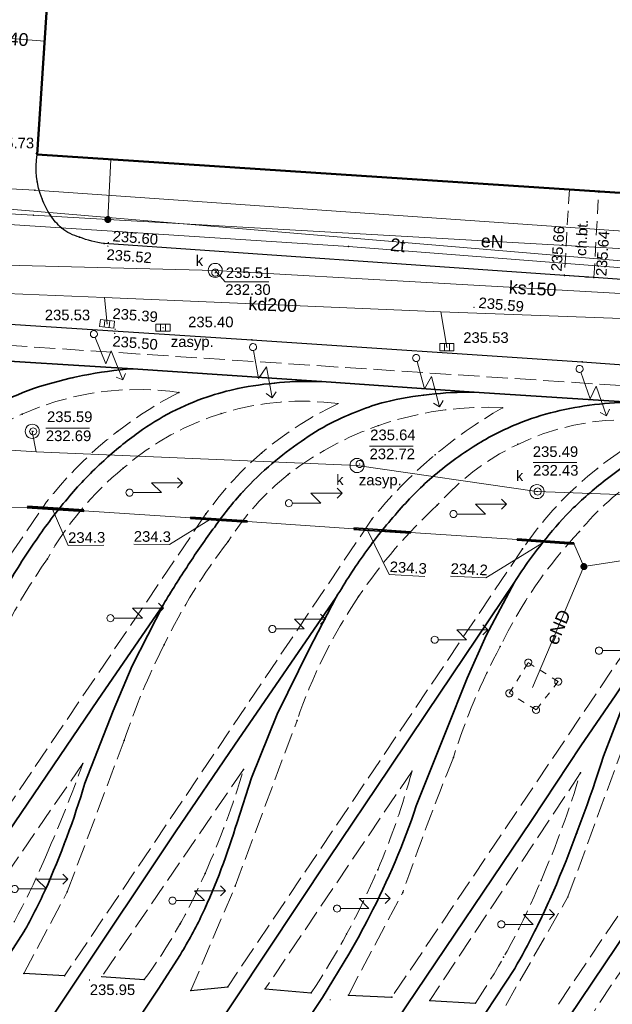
# Model space of a CAD drawing. Header units: metres. Extents: x 6603648 to 6604252, y 5739748 to 5740166.
# Tile 77 of 114: x 6604006 to 6604047, y 5740007 to 5740076. Entities that reach past the tile are written whole.
import ezdxf
from ezdxf.enums import TextEntityAlignment as Align

# ---------------------------------------------------------------- set-up
doc = ezdxf.new("R2010")
doc.units = ezdxf.units.M
for name, pattern in [('PRZER1-1', [1, 0.5, -0.5]), ('PRZER2-1', [1.5, 1, -0.5]), ('PRZER3-1', [2, 1.5, -0.5])]:
    doc.linetypes.add(name, pattern=pattern)
doc.layers.get('0').update_dxf_attribs({"linetype": 'CONTINUOUS'})
for name, color, linetype, lineweight, true_color in [('GESBZO', 7, 'CONTINUOUS', 50, 0x0a0909), ('GSLKOU', 7, 'CONTINUOUS', 18, 0x0a0909), ('GSLKRW', 7, 'CONTINUOUS', 25, 0x0a0909), ('GSLTTR', 7, 'CONTINUOUS', 35, 0x0a0909), ('GSPPRB', 7, 'CONTINUOUS', 18, 0x0a0909), ('GSPWPS', 7, 'CONTINUOUS', 13, 0x0a0909), ('GSPWPS_O', 7, 'CONTINUOUS', 13, 0x0a0909), ('GSSKOD', 7, 'CONTINUOUS', 18, 0x0a0909), ('GSSKOD_O', 7, 'CONTINUOUS', 18, 0x0a0909), ('GULCNP', 7, 'CONTINUOUS', 18, 0xd200d2), ('GULCNP_O', 7, 'CONTINUOUS', 18, 0xd200d2), ('GULENN', 1, 'CONTINUOUS', 18, 0xff0000), ('GULENN_O', 1, 'CONTINUOUS', 18, 0xff0000), ('GULEOR', 1, 'CONTINUOUS', 35, 0xff0000), ('GULKDP', 7, 'CONTINUOUS', 18, 0x803300), ('GULKDP_O', 7, 'CONTINUOUS', 18, 0x803300), ('GULKSP', 7, 'CONTINUOUS', 18, 0x803300), ('GULKSP_O', 7, 'CONTINUOUS', 18, 0x803300), ('GULTPR', 7, 'CONTINUOUS', 18, 0xff9100), ('GULTPR_O', 7, 'CONTINUOUS', 18, 0xff9100), ('GULWOP', 5, 'CONTINUOUS', 18, 0x0000ff), ('GUPISL', 7, 'CONTINUOUS', 18, 0x0a0909), ('GUPKKS', 7, 'CONTINUOUS', 18, 0x0a0909), ('GUPKSD', 7, 'CONTINUOUS', 18, 0x803300), ('GUPKWZ', 7, 'CONTINUOUS', 18, 0x0a0909), ('GUPKWZ_O', 7, 'CONTINUOUS', 18, 0x0a0909), ('GUSISL', 7, 'CONTINUOUS', 18, 0x0a0909)]:
    doc.layers.add(name, color=color, linetype=linetype, lineweight=lineweight, true_color=true_color)
for name, color, linetype, true_color in [('GUPCSH', 7, 'CONTINUOUS', 0xd200d2), ('GUPESH', 1, 'CONTINUOUS', 0xff0000), ('GUPESH_O', 1, 'CONTINUOUS', 0xff0000), ('GUPEUI', 7, 'CONTINUOUS', 0x0a0909), ('GUPKSH', 7, 'CONTINUOUS', 0x803300), ('GUPKSH_O', 7, 'CONTINUOUS', 0x803300)]:
    doc.layers.add(name, color=color, linetype=linetype, true_color=true_color)
doc.styles.add('Arial', font='arial.ttf')

# ---------------------------------------------------------------- blocks, each defined once
blk = doc.blocks.new('GSPPRB0')
at = {"color": 0, "lineweight": 18}
blk.add_lwpolyline([(-0.007955, 0.0225), (0.007955, 0.0225), (0.0225, 0.007955), (0.0225, -0.007955), (0.007955, -0.0225), (-0.007955, -0.0225), (-0.0225, -0.007955), (-0.0225, 0.007955)], close=True, dxfattribs=at)
blk = doc.blocks.new('GSPWPS1')
blk.add_hatch(color=0).paths.add_polyline_path([(0, 0.045), (-0.011647, 0.043467), (-0.0225, 0.038971), (-0.03182, 0.03182), (-0.038971, 0.0225), (-0.043467, 0.011647), (-0.045, 0), (-0.043467, -0.011647), (-0.038971, -0.0225), (-0.03182, -0.03182), (-0.0225, -0.038971), (-0.011647, -0.043467), (0, -0.045), (0.011647, -0.043467), (0.0225, -0.038971), (0.03182, -0.03182), (0.038971, -0.0225), (0.043467, -0.011647), (0.045, 0), (0.043467, 0.011647), (0.038971, 0.0225), (0.03182, 0.03182), (0.0225, 0.038971), (0.011647, 0.043467)])
blk = doc.blocks.new('GUPISL1_5')
at = {"color": 0}
for points in [[(0.25, 0), (2.25, 0), (1.55, 0.7), (3.75, 0.7)], [(3.396745, 1.05234), (3.75, 0.7), (3.396745, 0.34766)]]:
    blk.add_lwpolyline(points, dxfattribs=at)
blk.add_lwpolyline([(0.25, 0), (0.241481, -0.064705), (0.216506, -0.125), (0.176777, -0.176777), (0.125, -0.216506), (0.064705, -0.241481), (0, -0.25), (-0.064705, -0.241481), (-0.125, -0.216506), (-0.176777, -0.176777), (-0.216506, -0.125), (-0.241481, -0.064705), (-0.25, 0), (-0.241481, 0.064705), (-0.216506, 0.125), (-0.176777, 0.176777), (-0.125, 0.216506), (-0.064705, 0.241481), (0, 0.25), (0.064705, 0.241481), (0.125, 0.216506), (0.176777, 0.176777), (0.216506, 0.125), (0.241481, 0.064705)], close=True, dxfattribs=at)
blk = doc.blocks.new('GUPESH1')
blk.add_hatch(color=0).paths.add_polyline_path([(0, 0.045), (-0.011647, 0.043467), (-0.0225, 0.038971), (-0.03182, 0.03182), (-0.038971, 0.0225), (-0.043467, 0.011647), (-0.045, 0), (-0.043467, -0.011647), (-0.038971, -0.0225), (-0.03182, -0.03182), (-0.0225, -0.038971), (-0.011647, -0.043467), (0, -0.045), (0.011647, -0.043467), (0.0225, -0.038971), (0.03182, -0.03182), (0.038971, -0.0225), (0.043467, -0.011647), (0.045, 0), (0.043467, 0.011647), (0.038971, 0.0225), (0.03182, 0.03182), (0.0225, 0.038971), (0.011647, 0.043467)])
blk = doc.blocks.new('GUPEUI1')
blk.add_hatch(color=0).paths.add_polyline_path([(0, 0.25), (-0.064705, 0.241481), (-0.125, 0.216506), (-0.176777, 0.176777), (-0.216506, 0.125), (-0.241481, 0.064705), (-0.25, 0), (-0.241481, -0.064705), (-0.216506, -0.125), (-0.176777, -0.176777), (-0.125, -0.216506), (-0.064705, -0.241481), (0, -0.25), (0.064705, -0.241481), (0.125, -0.216506), (0.176777, -0.176777), (0.216506, -0.125), (0.241481, -0.064705), (0.25, 0), (0.241481, 0.064705), (0.216506, 0.125), (0.176777, 0.176777), (0.125, 0.216506), (0.064705, 0.241481)])
blk = doc.blocks.new('GUPKKS1')
at = {"color": 0}
blk.add_lwpolyline([(0.5, -0.25), (-0.5, -0.25), (-0.5, 0.25), (0.5, 0.25)], close=True, dxfattribs=at)
for points in [[(-0.175, -0.25), (-0.175, 0.25)], [(0.175, -0.25), (0.175, 0.25)]]:
    blk.add_lwpolyline(points, dxfattribs=at)
blk = doc.blocks.new('GUPKWZ1_1')
at = {"color": 0}
blk.add_lwpolyline([(0.25, 0), (0.241481, -0.064705), (0.216506, -0.125), (0.176777, -0.176777), (0.125, -0.216506), (0.064705, -0.241481), (0, -0.25), (-0.064705, -0.241481), (-0.125, -0.216506), (-0.176777, -0.176777), (-0.216506, -0.125), (-0.241481, -0.064705), (-0.25, 0), (-0.241481, 0.064705), (-0.216506, 0.125), (-0.176777, 0.176777), (-0.125, 0.216506), (-0.064705, 0.241481), (0, 0.25), (0.064705, 0.241481), (0.125, 0.216506), (0.176777, 0.176777), (0.216506, 0.125), (0.241481, 0.064705)], close=True, dxfattribs=at)
blk = doc.blocks.new('GUPKSD1_1')
at = {"color": 0}
blk.add_lwpolyline([(0.5, 0), (0.482963, -0.12941), (0.433013, -0.25), (0.353553, -0.353553), (0.25, -0.433013), (0.12941, -0.482963), (0, -0.5), (-0.12941, -0.482963), (-0.25, -0.433013), (-0.353553, -0.353553), (-0.433013, -0.25), (-0.482963, -0.12941), (-0.5, 0), (-0.482963, 0.12941), (-0.433013, 0.25), (-0.353553, 0.353553), (-0.25, 0.433013), (-0.12941, 0.482963), (0, 0.5), (0.12941, 0.482963), (0.25, 0.433013), (0.353553, 0.353553), (0.433013, 0.25), (0.482963, 0.12941)], close=True, dxfattribs=at)
blk = doc.blocks.new('GUPCSH1')
blk.add_hatch(color=0).paths.add_polyline_path([(0, 0.045), (-0.011647, 0.043467), (-0.0225, 0.038971), (-0.03182, 0.03182), (-0.038971, 0.0225), (-0.043467, 0.011647), (-0.045, 0), (-0.043467, -0.011647), (-0.038971, -0.0225), (-0.03182, -0.03182), (-0.0225, -0.038971), (-0.011647, -0.043467), (0, -0.045), (0.011647, -0.043467), (0.0225, -0.038971), (0.03182, -0.03182), (0.038971, -0.0225), (0.043467, -0.011647), (0.045, 0), (0.043467, 0.011647), (0.038971, 0.0225), (0.03182, 0.03182), (0.0225, 0.038971), (0.011647, 0.043467)])
blk = doc.blocks.new('GUPKSH1')
blk.add_hatch(color=0).paths.add_polyline_path([(0, 0.045), (-0.011647, 0.043467), (-0.0225, 0.038971), (-0.03182, 0.03182), (-0.038971, 0.0225), (-0.043467, 0.011647), (-0.045, 0), (-0.043467, -0.011647), (-0.038971, -0.0225), (-0.03182, -0.03182), (-0.0225, -0.038971), (-0.011647, -0.043467), (0, -0.045), (0.011647, -0.043467), (0.0225, -0.038971), (0.03182, -0.03182), (0.038971, -0.0225), (0.043467, -0.011647), (0.045, 0), (0.043467, 0.011647), (0.038971, 0.0225), (0.03182, 0.03182), (0.0225, 0.038971), (0.011647, 0.043467)])
blk = doc.blocks.new('GUSISL2_1')
at = {"color": 0}
blk.add_lwpolyline([(0.25, 0), (0.241481, -0.064705), (0.216506, -0.125), (0.176777, -0.176777), (0.125, -0.216506), (0.064705, -0.241481), (0, -0.25), (-0.064705, -0.241481), (-0.125, -0.216506), (-0.176777, -0.176777), (-0.216506, -0.125), (-0.241481, -0.064705), (-0.25, 0), (-0.241481, 0.064705), (-0.216506, 0.125), (-0.176777, 0.176777), (-0.125, 0.216506), (-0.064705, 0.241481), (0, 0.25), (0.064705, 0.241481), (0.125, 0.216506), (0.176777, 0.176777), (0.216506, 0.125), (0.241481, 0.064705)], close=True, dxfattribs=at)

msp = doc.modelspace()

# ---------------------------------------------------------------- linework, layer by layer
at = {"layer": 'GESBZO', "color": 18, "linetype": 'Continuous', "lineweight": 50, "true_color": 0x0a0909}
msp.add_lwpolyline([(6604008.58, 5740094.86), (6604069.84, 5740090.87), (6604067.92, 5740062.9), (6604006.76, 5740066.93)], close=True, dxfattribs=at)
at = {"layer": 'GSLKOU', "color": 18, "linetype": 'PRZER3-1', "lineweight": 18, "true_color": 0x0a0909}
for points in [[(6604071.893, 5740049.063), (6603929.911, 5740058.358)], [(6603985.761, 5740010.618), (6604007.408, 5740042.428)], [(6604018.657, 5740041.573), (6603997.141, 5740009.735)], [(6604030.377, 5740041.208), (6604008.689, 5740008.987)], [(6604041.012, 5740039.111), (6604020.197, 5740008.217)], [(6604052.9, 5740038.839), (6604031.784, 5740007.479)], [(6604064.447, 5740038.11), (6604043.391, 5740006.762)], [(6604020.724, 5740015.319), (6604025.091, 5740026.999)], [(6604044.205, 5740014.549), (6604048.587, 5740026.45)], [(6604008.87, 5740014.912), (6604012.887, 5740025.584)], [(6604009.969, 5740023.965), (6604000.035, 5740009.563)], [(6604021.319, 5740023.553), (6604011.3, 5740008.929)], [(6604033.204, 5740023.431), (6604022.84, 5740008.06)], [(6604045.09, 5740023.299), (6604034.459, 5740007.243)], [(6604056.206, 5740021.631), (6604046.076, 5740006.525)], [(6604017.591, 5740007.945), (6604020.724, 5740015.319)], [(6604005.804, 5740009.159), (6604008.87, 5740014.912)], [(6604028.71, 5740007.628), (6604032.546, 5740014.866)], [(6604039.817, 5740006.9), (6604044.205, 5740014.549)]]:
    msp.add_lwpolyline(points, dxfattribs=at)
for points in [[(6604016.755, 5740050.147, 0.253814), (6603998.715, 5740043.484)], [(6604016.755, 5740050.147, 0.107361), (6604007.408, 5740042.428)], [(6604012.822, 5740044.797, -0.21587), (6604028.014, 5740049.352)], [(6604018.657, 5740041.573, -0.131112), (6604028.014, 5740049.352)], [(6604039.602, 5740049.064, 0.17832), (6604024.463, 5740044.36)], [(6604039.602, 5740049.064, 0.093414), (6604030.377, 5740041.208)], [(6604051.427, 5740047.961, 0.261152), (6604034.979, 5740042.18)], [(6604051.427, 5740047.961, 0.135064), (6604041.012, 5740039.111)], [(6604007.468, 5740038.408, -0.093698), (6604012.822, 5740044.797)], [(6604020.227, 5740039.634, -0.080544), (6604024.463, 5740044.36)], [(6604045.028, 5740040.341, -0.081673), (6604049.461, 5740044.261)], [(6604029.437, 5740035.748, -0.057749), (6604034.979, 5740042.18)], [(6604039.43, 5740032.217, -0.076271), (6604045.028, 5740040.341)], [(6604015.712, 5740032.342, -0.05076), (6604020.227, 5740039.634)], [(6604002.151, 5740028.27, -0.062139), (6604007.468, 5740038.408)], [(6604025.091, 5740026.999, -0.067051), (6604029.437, 5740035.748)], [(6604012.887, 5740025.584, -0.036496), (6604015.712, 5740032.342)], [(6604036.126, 5740024.39, -0.047222), (6604039.43, 5740032.217)], [(6604032.546, 5740014.866, -0.010852), (6604036.126, 5740024.39)], [(6604009.969, 5740023.965, -0.019135), (6604007.397, 5740017.523)], [(6604021.319, 5740023.553, -0.034085), (6604018.596, 5740016.217)], [(6604033.204, 5740023.431, -0.034418), (6604030.783, 5740016.471)], [(6604045.09, 5740023.299, -0.029503), (6604042.311, 5740015.712)], [(6604003.04, 5740009.354, 0.048093), (6604007.397, 5740017.523)], [(6604018.596, 5740016.217, -0.057005), (6604014.305, 5740008.719)], [(6604030.783, 5740016.471, -0.045724), (6604026.096, 5740007.795)], [(6604042.311, 5740015.712, -0.049004), (6604037.674, 5740007.057)]]:
    msp.add_lwpolyline(points, format="xyb", dxfattribs=at)
at = {"layer": 'GSLKRW', "color": 18, "linetype": 'Continuous', "lineweight": 25, "true_color": 0x0a0909}
for points in [[(6604067.921, 5740062.905, -0.068962), (6604067.891, 5740061.424, -0.184199), (6604066.162, 5740058.318), (6604064.651, 5740057.378, -0.112451), (6604059.452, 5740057.284), (6604046.04, 5740058.24), (6604043.96, 5740058.39), (6604011.478, 5740060.641, -0.058666), (6604009.743, 5740061.095, -0.105191), (6604008.482, 5740061.728, -0.059211), (6604007.68, 5740062.652, -0.049407), (6604007.094, 5740063.803, -0.140685), (6604006.757, 5740066.931)], [(6603888.801, 5740017.506), (6603885.242, 5740019.905, -0.218891), (6603885.821, 5740024.938), (6603888.034, 5740028.323), (6603906.03, 5740055.169), (6603908.072, 5740058.081), (6603912.794, 5740059.515), (6603917.178, 5740060.884), (6603953.638, 5740058.284), (6604021.892, 5740053.85), (6604045.218, 5740052.297), (6604064.461, 5740050.903), (6604072.071, 5740050.465), (6604076.781, 5740050.019), (6604079.816, 5740051.791), (6604113.94, 5740049.504), (6604137.646, 5740047.978), (6604149.589, 5740047.305)]]:
    msp.add_lwpolyline(points, format="xyb", dxfattribs=at)
for points in [[(6604008.689, 5740008.987), (6604005.804, 5740009.159)], [(6604011.3, 5740008.929), (6604014.305, 5740008.719)], [(6604017.591, 5740007.945), (6604020.197, 5740008.217)], [(6604022.84, 5740008.06), (6604026.096, 5740007.795)], [(6604028.71, 5740007.628), (6604031.784, 5740007.479)], [(6604034.459, 5740007.243), (6604037.674, 5740007.057)]]:
    msp.add_lwpolyline(points, dxfattribs=at)
at = {"layer": 'GSLTTR', "color": 18, "linetype": 'Continuous', "lineweight": 35, "true_color": 0x0a0909}
msp.add_lwpolyline([(6603943.19, 5740056.414), (6603958.108, 5740055.392), (6603974.072, 5740054.277), (6603991.862, 5740053.146), (6604001.313, 5740052.565), (6604013.511, 5740051.817), (6604026.813, 5740050.914), (6604037.573, 5740050.167), (6604048.92, 5740049.444)], dxfattribs=at)
for points in [[(6603896.25, 5739892.88), (6603911.631, 5739916.334), (6603950.637, 5739974.765), (6603974.788, 5740010.882), (6603979.5, 5740017.849, -0.000192), (6603983.94, 5740024.508, -0.001582), (6603986.204, 5740027.9, 0.000426), (6603988.97, 5740031.98, 0.004336), (6603993.815, 5740039.164, -0.036542), (6603995.936, 5740042.396, -0.023585), (6603997.69, 5740044.459, -0.03739), (6604000.116, 5740046.765, -0.047473), (6604003.608, 5740049.112, -0.040836), (6604006.48, 5740050.414, -0.06058), (6604013.511, 5740051.817)], [(6603907.47, 5739891.72), (6603959.098, 5739969.244), (6603986.911, 5740010.264), (6603996.213, 5740024.022), (6603999.054, 5740028.236), (6604001.548, 5740031.898), (6604004.612, 5740036.486, -0.022703), (6604006.814, 5740039.93, -0.028265), (6604009.033, 5740042.819, -0.0332), (6604011.444, 5740045.328, -0.033324), (6604013.909, 5740047.316, -0.038936), (6604016.259, 5740048.77, -0.035485), (6604018.729, 5740049.816, -0.028406), (6604020.906, 5740050.418, -0.05685), (6604026.813, 5740050.914)], [(6603918.53, 5739890.25), (6603967.354, 5739963.72), (6603998.333, 5740009.765), (6604011.058, 5740028.486), (6604015.654, 5740035.184, -0.01128), (6604017.415, 5740037.975, -0.01685), (6604019.277, 5740040.65, -0.034438), (6604021.279, 5740043.153, -0.03057), (6604023.336, 5740045.131, -0.025118), (6604025.371, 5740046.679, -0.035187), (6604027.47, 5740047.97, -0.026479), (6604029.461, 5740048.856, -0.029223), (6604031.315, 5740049.468, -0.059118), (6604037.573, 5740050.167)], [(6603930.3, 5739889.75), (6603975.754, 5739958.134), (6604009.346, 5740008.406), (6604016.521, 5740019.144), (6604020.679, 5740025.269), (6604027.863, 5740035.702, -0.024055), (6604029.884, 5740038.808, -0.027156), (6604032.159, 5740041.665, -0.038167), (6604034.604, 5740044.144, -0.042207), (6604037.718, 5740046.421, -0.044888), (6604040.675, 5740047.94, -0.03282), (6604043.302, 5740048.782, -0.061151), (6604048.92, 5740049.444)], [(6603942.04, 5739889.39), (6603984.117, 5739952.456), (6604020.794, 5740007.426), (6604027.312, 5740017.232), (6604031.618, 5740023.631), (6604034.243, 5740027.558), (6604040.429, 5740036.756, -0.028976), (6604042.663, 5740039.837, -0.030717), (6604044.59, 5740041.992, -0.02793), (6604047.001, 5740044.073, -0.02959), (6604049.326, 5740045.687, -0.047213), (6604051.944, 5740047.069, -0.028557), (6604054.452, 5740047.866, -0.039371), (6604059.65, 5740048.692)], [(6603953.04, 5739887.82), (6603992.506, 5739946.739), (6604032.816, 5740006.87), (6604041.632, 5740019.949), (6604045.123, 5740025.218), (6604047.595, 5740028.809), (6604050.518, 5740033.14, 0.001814), (6604052.285, 5740035.775, -0.033058), (6604054.289, 5740038.815, -0.019248), (6604055.774, 5740040.609, -0.035859), (6604057.743, 5740042.615, -0.034081), (6604060.032, 5740044.354, -0.045009), (6604062.928, 5740045.947, -0.087779), (6604071.729, 5740047.86)], [(6603964.72, 5739887.25), (6603966.609, 5739889.967), (6604001.038, 5739941.039), (6604044.26, 5740006.032), (6604051.889, 5740017.378), (6604055.89, 5740023.373), (6604062.281, 5740032.682, -0.002321), (6604063.911, 5740035.234, -0.024136), (6604065.532, 5740037.721, -0.03274), (6604067.407, 5740040.065, -0.031091), (6604069.191, 5740041.816, -0.024216), (6604071.113, 5740043.289, -0.059746), (6604074.535, 5740045.276, -0.029403), (6604077.425, 5740046.219, -0.047672), (6604083.207, 5740047.101)], [(6603947.54, 5739888.54), (6603988.278, 5739949.642), (6604026.884, 5740007.463), (6604028.736, 5740010.509, 0.013076), (6604030.21, 5740013.198, 0.038411), (6604033.504, 5740020.973), (6604035.625, 5740026.28), (6604037.096, 5740029.993), (6604038.437, 5740033.002), (6604040.429, 5740036.756)], [(6603936.14, 5739889.42), (6603979.982, 5739955.244), (6604015.288, 5740008.042), (6604016.857, 5740010.501, 0.024999), (6604018.396, 5740013.326, 0.036034), (6604020.855, 5740019.815), (6604021.885, 5740022.946), (6604023.678, 5740027.437), (6604025.94, 5740032.022), (6604027.863, 5740035.702)], [(6603924.71, 5739890.45), (6603971.58, 5739960.908), (6604003.854, 5740009.079), (6604005.813, 5740012.082, 0.018725), (6604007.31, 5740015.026, 0.032928), (6604010.121, 5740022.588), (6604012.117, 5740027.69), (6604013.461, 5740030.853), (6604015.654, 5740035.184)], [(6603958.8, 5739887.37), (6603960.425, 5739889.951), (6603996.758, 5739943.954), (6604038.404, 5740006.399), (6604040.452, 5740009.505, 0.0137), (6604041.861, 5740012.114, 0.014031), (6604043.396, 5740015.426, 0.020846), (6604046.713, 5740024.479), (6604048, 5740027.786), (6604049.191, 5740030.422), (6604050.518, 5740033.14)]]:
    msp.add_lwpolyline(points, format="xyb", dxfattribs=at)
at = {"layer": 'GSSKOD', "color": 18, "linetype": 'PRZER2-1', "lineweight": 18, "true_color": 0x0a0909}
for points in [[(6604044.31, 5740064.456), (6604043.96, 5740058.39)], [(6604043.96, 5740058.39), (6604046.04, 5740058.24), (6604046.385, 5740064.319)]]:
    msp.add_lwpolyline(points, dxfattribs=at)
at = {"layer": 'GULCNP', "color": 212, "linetype": 'Continuous', "lineweight": 18, "true_color": 0xd200d2}
for points in [[(6603992.57, 5740076.067), (6603991.705, 5740062.837), (6604028.721, 5740060.449), (6604053.766, 5740058.48), (6604054.299, 5740061.341), (6604094.212, 5740058.67), (6604120.643, 5740056.9), (6604120.165, 5740049.819), (6604129.199, 5740049.21), (6604128.63, 5740016.231), (6604139.865, 5740014.146), (6604139.683, 5740012.752), (6604136.939, 5739990.983), (6604135.946, 5739970.649), (6604154.792, 5739970.086), (6604153.198, 5739950.735)], [(6603992.57, 5740076.067), (6604007.278, 5740074.929)]]:
    msp.add_lwpolyline(points, dxfattribs=at)
at = {"layer": 'GULENN', "color": 1, "linetype": 'Continuous', "lineweight": 18, "true_color": 0xff0000}
for points in [[(6603867.667, 5740033.906), (6603867.242, 5740034.158), (6603867.281, 5740034.728), (6603877.334, 5740050.623), (6603880.203, 5740054.231), (6603888.106, 5740065.069), (6603888.041, 5740069.852), (6603964.333, 5740065.068), (6603969.872, 5740064.72), (6604006.477, 5740062.64), (6604011.74, 5740062.339)], [(6604011.74, 5740062.339), (6604011.945, 5740066.59)], [(6604065.993, 5740059.265), (6604011.74, 5740062.339)], [(6604052.826, 5740039.017), (6604045.338, 5740037.857), (6604044.615, 5740039.493), (6604042.518, 5740039.585), (6604040.629, 5740039.763), (6604033.097, 5740040.262), (6604030.056, 5740040.417), (6604029.101, 5740040.532), (6604021.569, 5740041.031), (6604018.985, 5740041.206), (6604017.573, 5740041.301), (6604010.041, 5740041.8), (6604007.81, 5740041.946), (6604006.055, 5740042.061), (6604000.641, 5740041.98)], [(6604041.711, 5740029.319), (6604045.338, 5740037.857)]]:
    msp.add_lwpolyline(points, dxfattribs=at)
at = {"layer": 'GULEOR', "color": 1, "linetype": 'Continuous', "lineweight": 35, "true_color": 0xff0000}
for points in [[(6604010.038, 5740041.751), (6604006.052, 5740042.011)], [(6604006.058, 5740042.111), (6604010.044, 5740041.85)], [(6604021.566, 5740040.981), (6604017.569, 5740041.251)], [(6604017.576, 5740041.351), (6604021.572, 5740041.081)], [(6604033.094, 5740040.212), (6604029.097, 5740040.482)], [(6604029.104, 5740040.582), (6604033.1, 5740040.312)], [(6604040.625, 5740039.713), (6604044.612, 5740039.443)], [(6604044.618, 5740039.543), (6604040.632, 5740039.813)]]:
    msp.add_lwpolyline(points, dxfattribs=at)
at = {"layer": 'GULKDP', "color": 36, "linetype": 'Continuous', "lineweight": 18, "true_color": 0x803300}
for points in [[(6603814.503, 5740080.605), (6603831.14, 5740058.299), (6603847.297, 5740057.653), (6603906.434, 5740053.477), (6603924.358, 5740052.155), (6603924.389, 5740050.906), (6603924.358, 5740052.155), (6603949.317, 5740050.315), (6603975.452, 5740047.825), (6603995.199, 5740046.704), (6604006.685, 5740045.947), (6604029.331, 5740044.988), (6604042.021, 5740043.152), (6604072.17, 5740042.055)], [(6604059.028, 5740054.945), (6604055, 5740055.093), (6604035.236, 5740055.818), (6604011.51, 5740056.849), (6603998.807, 5740057.359)], [(6604011.682, 5740054.981), (6604011.51, 5740056.849)], [(6604035.665, 5740053.336), (6604035.236, 5740055.818)], [(6604006.685, 5740045.947), (6604006.398, 5740047.399)]]:
    msp.add_lwpolyline(points, dxfattribs=at)
at = {"layer": 'GULKSP', "color": 36, "linetype": 'Continuous', "lineweight": 18, "true_color": 0x803300}
msp.add_lwpolyline([(6603975.031, 5740059.873), (6604019.313, 5740058.75), (6604064.124, 5740056.207), (6604099.11, 5740054.348), (6604125.699, 5740054.19), (6604130.859, 5740054.476)], dxfattribs=at)
at = {"layer": 'GULTPR', "color": 30, "linetype": 'Continuous', "lineweight": 18, "true_color": 0xff9100}
msp.add_lwpolyline([(6604057.695, 5740058.599), (6603983.896, 5740064.833)], dxfattribs=at)
at = {"layer": 'GULWOP', "color": 5, "linetype": 'Continuous', "lineweight": 18, "true_color": 0x0000ff}
msp.add_lwpolyline([(6603997.653, 5740107.77), (6603995.449, 5740067.673), (6603995.271, 5740065.015), (6604006.587, 5740064.406), (6604049.128, 5740061.454), (6604052.782, 5740061.201), (6604052.958, 5740063.885)], dxfattribs=at)
at = {"layer": 'GUPESH_O', "color": 1, "linetype": 'Continuous', "lineweight": 13, "true_color": 0xff0000, "flags": 128}
for points in [[(6604007.81, 5740041.946), (6604008.939, 5740039.349), (6604011.459, 5740039.379)], [(6604018.985, 5740041.206), (6604016.083, 5740039.419), (6604013.563, 5740039.442)], [(6604030.056, 5740040.417), (6604031.602, 5740037.308), (6604034.118, 5740037.169)], [(6604042.518, 5740039.585), (6604038.426, 5740037.068), (6604035.909, 5740037.178)]]:
    msp.add_lwpolyline(points, dxfattribs=at)
at = {"layer": 'GUPKSH_O', "color": 36, "linetype": 'Continuous', "lineweight": 13, "true_color": 0x803300, "flags": 128}
for points in [[(6604019.313, 5740058.75), (6604020.026, 5740057.945), (6604023.106, 5740057.945)], [(6604007.362, 5740047.63), (6604010.442, 5740047.63)], [(6604030.209, 5740046.353), (6604033.289, 5740046.353)], [(6604041.749, 5740045.198), (6604044.829, 5740045.198)]]:
    msp.add_lwpolyline(points, dxfattribs=at)
at = {"layer": 'GUSISL', "color": 18, "linetype": 'PRZER1-1', "lineweight": 18, "true_color": 0x0a0909}
msp.add_lwpolyline([(6604040.072, 5740028.918), (6604041.406, 5740031.082), (6604043.522, 5740029.748), (6604041.964, 5740027.752)], close=True, dxfattribs=at)

# ---------------------------------------------------------------- block references
at = {"layer": 'GSPPRB', "color": 18, "linetype": 'Continuous', "lineweight": 18, "true_color": 0x0a0909, "rotation": 90}
for p in [(6604006.757, 5740066.931), (6604006.76, 5740066.93), (6604006.751, 5740065.007), (6604006.587, 5740064.406), (6604007.094, 5740063.803), (6604006.477, 5740062.64), (6604007.68, 5740062.652), (6604008.482, 5740061.728), (6604009.743, 5740061.095), (6604011.478, 5740060.641), (6604028.721, 5740060.449), (6604043.96, 5740058.39), (6604046.04, 5740058.24), (6604021.892, 5740053.85), (6604045.218, 5740052.297), (6604013.511, 5740051.817), (6604009.256, 5740051.181), (6604023.495, 5740050.802), (6604026.813, 5740050.914), (6604006.48, 5740050.414), (6604016.755, 5740050.147), (6604020.906, 5740050.418), (6604034.003, 5740049.952), (6604037.573, 5740050.167), (6604018.729, 5740049.816), (6604031.315, 5740049.468), (6604005.683, 5740048.615), (6604016.259, 5740048.77), (6604019.736, 5740048.656), (6604029.461, 5740048.856), (6604039.602, 5740049.064), (6604043.302, 5740048.782), (6604045.611, 5740049.223), (6604027.47, 5740047.97), (6604040.675, 5740047.94), (6604012.419, 5740047.389), (6604013.909, 5740047.316), (6604030.815, 5740047.798), (6604025.371, 5740046.679), (6604040.674, 5740046.485), (6604022.572, 5740045.862), (6604037.718, 5740046.421), (6604011.444, 5740045.328), (6604023.336, 5740045.131), (6604034.837, 5740045.748), (6604012.822, 5740044.797), (6604046.289, 5740044.787), (6604024.463, 5740044.36), (6604034.604, 5740044.144), (6604047.001, 5740044.073), (6604021.279, 5740043.153), (6604009.033, 5740042.819), (6604006.055, 5740042.061), (6604010.041, 5740041.8), (6604032.159, 5740041.665), (6604034.979, 5740042.18), (6604044.59, 5740041.992), (6604017.573, 5740041.301), (6604018.657, 5740041.573), (6604021.569, 5740041.031), (6604030.377, 5740041.208), (6604019.277, 5740040.65), (6604029.101, 5740040.532), (6604033.097, 5740040.262), (6604045.028, 5740040.341), (6604006.814, 5740039.93), (6604020.227, 5740039.634), (6604040.629, 5740039.763), (6604042.663, 5740039.837), (6604041.012, 5740039.111), (6604044.615, 5740039.493), (6604007.468, 5740038.408), (6604029.884, 5740038.808), (6604017.415, 5740037.975), (6604040.429, 5740036.756), (6604027.863, 5740035.702), (6604029.437, 5740035.748), (6604015.654, 5740035.184), (6604038.437, 5740033.002), (6604015.712, 5740032.342), (6604025.94, 5740032.022), (6604039.43, 5740032.217), (6604013.461, 5740030.853), (6604037.096, 5740029.993), (6604011.058, 5740028.486), (6604012.117, 5740027.69), (6604023.678, 5740027.437), (6604034.243, 5740027.558), (6604025.091, 5740026.999), (6604035.625, 5740026.28), (6604012.887, 5740025.584), (6604020.679, 5740025.269), (6604045.123, 5740025.218), (6604036.126, 5740024.39), (6604046.713, 5740024.479), (6604009.969, 5740023.965), (6604021.319, 5740023.553), (6604031.618, 5740023.631), (6604021.885, 5740022.946), (6604033.204, 5740023.431), (6604045.09, 5740023.299), (6604010.121, 5740022.588), (6604033.504, 5740020.973), (6604020.855, 5740019.815), (6604041.632, 5740019.949), (6604016.521, 5740019.144), (6604044.832, 5740019.062), (6604008.652, 5740018.262), (6604027.312, 5740017.232), (6604032.053, 5740017.134), (6604018.596, 5740016.217), (6604030.783, 5740016.471), (6604019.488, 5740015.87), (6604020.724, 5740015.319), (6604042.311, 5740015.712), (6604043.396, 5740015.426), (6604007.31, 5740015.026), (6604008.87, 5740014.912), (6604032.546, 5740014.866), (6604044.205, 5740014.549), (6604018.396, 5740013.326), (6604030.21, 5740013.198), (6604016.837, 5740012.651), (6604005.813, 5740012.082), (6604028.584, 5740011.926), (6604041.861, 5740012.114), (6604016.857, 5740010.501), (6604028.736, 5740010.509), (6604039.669, 5740010.298), (6604005.804, 5740009.159), (6604008.689, 5740008.987), (6604040.452, 5740009.505), (6604009.346, 5740008.406), (6604011.3, 5740008.929), (6604014.305, 5740008.719), (6604015.288, 5740008.042), (6604017.591, 5740007.945), (6604020.197, 5740008.217), (6604022.84, 5740008.06), (6604026.096, 5740007.795), (6604028.71, 5740007.628), (6604020.794, 5740007.426), (6604026.884, 5740007.463), (6604031.784, 5740007.479), (6604034.459, 5740007.243), (6604037.674, 5740007.057)]:
    msp.add_blockref('GSPPRB0', p, dxfattribs=at)
at = {"layer": 'GSPWPS', "color": 18, "linetype": 'Continuous', "lineweight": 13, "true_color": 0x0a0909, "rotation": 90}
for p in [(6604006.671, 5740066.998), (6604011.739, 5740060.467), (6604011.77, 5740060.72), (6604043.96, 5740058.39), (6604046.04, 5740058.24), (6604037.579, 5740056.148), (6604012.223, 5740054.307), (6604012.254, 5740054.596), (6604010.441, 5740008.693), (6604027.433, 5740007.295)]:
    msp.add_blockref('GSPWPS1', p, dxfattribs=at)
at = {"layer": 'GUPCSH', "color": 212, "linetype": 'Continuous', "lineweight": 5, "true_color": 0xd200d2, "rotation": 90}
for p in [(6604007.277, 5740074.914), (6604007.278, 5740074.929), (6604028.721, 5740060.449)]:
    msp.add_blockref('GUPCSH1', p, dxfattribs=at)
at = {"layer": 'GUPESH', "color": 1, "linetype": 'Continuous', "lineweight": 5, "true_color": 0xff0000, "rotation": 90}
for p in [(6604007.81, 5740041.946), (6604018.985, 5740041.206), (6604030.056, 5740040.417), (6604042.518, 5740039.585)]:
    msp.add_blockref('GUPESH1', p, dxfattribs=at)
at = {"layer": 'GUPEUI', "color": 18, "linetype": 'Continuous', "lineweight": 5, "true_color": 0x0a0909, "rotation": 90}
for p in [(6604011.74, 5740062.339), (6604045.338, 5740037.857)]:
    msp.add_blockref('GUPEUI1', p, dxfattribs=at)
at = {"layer": 'GUPISL', "color": 18, "linetype": 'Continuous', "lineweight": 18, "true_color": 0x0a0909}
for p, rotation in [((6604010.751, 5740054.257), 291.7001890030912), ((6604021.982, 5740053.342), 280.1014896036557), ((6604033.5, 5740052.573), 285.0924864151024), ((6604045.028, 5740051.804), 289.4991332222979), ((6604013.266, 5740043.075), 359.9999974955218), ((6604024.514, 5740042.331), 359.9999974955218), ((6604036.132, 5740041.563), 359.9999974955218), ((6604011.923, 5740034.217), 359.9999974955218), ((6604023.351, 5740033.455), 359.9999974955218), ((6604034.809, 5740032.695), 359.9999974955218), ((6604046.397, 5740031.927), 359.9999974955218), ((6604005.155, 5740015.117), 359.9999974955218), ((6604016.3, 5740014.29), 359.9999974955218), ((6604027.915, 5740013.733), 359.9999974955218), ((6604039.513, 5740012.615), 359.9999974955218)]:
    msp.add_blockref('GUPISL1_5', p, dxfattribs=dict(at, rotation=rotation))
at = {"layer": 'GUPKKS', "color": 18, "linetype": 'Continuous', "lineweight": 18, "true_color": 0x0a0909}
for p, rotation in [((6604011.682, 5740054.981), 353.6735689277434), ((6604015.634, 5740054.705), 359.9999974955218), ((6604035.665, 5740053.336), 359.9999974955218)]:
    msp.add_blockref('GUPKKS1', p, dxfattribs=dict(at, rotation=rotation))
at = {"layer": 'GUPKSD', "color": 36, "linetype": 'Continuous', "lineweight": 18, "true_color": 0x803300, "rotation": 90}
for p in [(6604019.313, 5740058.75), (6604006.398, 5740047.399), (6604029.331, 5740044.988), (6604042.021, 5740043.152)]:
    msp.add_blockref('GUPKSD1_1', p, dxfattribs=at)
at = {"layer": 'GUPKSH', "color": 36, "linetype": 'Continuous', "lineweight": 5, "true_color": 0x803300, "rotation": 90}
for p in [(6604019.313, 5740058.75), (6604019.316, 5740058.59), (6604011.682, 5740054.981), (6604015.634, 5740054.705), (6604035.665, 5740053.336), (6604006.398, 5740047.399), (6604006.468, 5740047.39), (6604029.509, 5740045.101), (6604029.331, 5740044.988), (6604042.021, 5740043.152), (6604042.071, 5740043.153)]:
    msp.add_blockref('GUPKSH1', p, dxfattribs=at)
at = {"layer": 'GUPKWZ', "color": 18, "linetype": 'Continuous', "lineweight": 18, "true_color": 0x0a0909, "rotation": 90}
for p in [(6604019.316, 5740058.59), (6604006.468, 5740047.39), (6604029.509, 5740045.101), (6604042.071, 5740043.153)]:
    msp.add_blockref('GUPKWZ1_1', p, dxfattribs=at)
at = {"layer": 'GUSISL', "color": 18, "linetype": 'Continuous', "lineweight": 18, "true_color": 0x0a0909}
for p, rotation in [((6604041.406, 5740031.082), 13.07539659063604), ((6604043.522, 5740029.748), 279.9118448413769), ((6604040.072, 5740028.918), 58.3587133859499), ((6604040.072, 5740028.918), 148.3583485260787), ((6604040.072, 5740028.918), 103.3585309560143), ((6604041.964, 5740027.752), 190.194979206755)]:
    msp.add_blockref('GUSISL2_1', p, dxfattribs=dict(at, rotation=rotation))

# ---------------------------------------------------------------- texts
at = {"layer": 'GSPWPS_O', "color": 18, "linetype": 'Continuous', "lineweight": 0, "true_color": 0x0a0909, "style": 'Arial'}
for s, rotation, p in [('235.73', 360, (6604003.332, 5740067.364)), ('235.66', 86.13024, (6604043.759, 5740058.665)), ('235.60', 355.5016, (6604012.054, 5740060.809)), ('235.64', 86.22543, (6604046.921, 5740058.321)), ('235.52', 355.5016, (6604011.614, 5740059.508)), ('235.59', 354.71704, (6604037.872, 5740056.113)), ('235.39', 355.5016, (6604012.037, 5740055.344)), ('235.50', 355.5016, (6604012.034, 5740053.395)), ('235.95', 360, (6604010.462, 5740007.632))]:
    msp.add_text(s, height=0.75, rotation=rotation, dxfattribs=at).set_placement(p)
at = {"layer": 'GSSKOD_O', "color": 18, "linetype": 'Continuous', "lineweight": 0, "true_color": 0x0a0909, "style": 'Arial'}
msp.add_text('ch.bt.', height=0.75, rotation=86.9277, dxfattribs=at).set_placement((6604045.557, 5740061.039), align=Align.CENTER)
at = {"layer": 'GULCNP_O', "color": 212, "linetype": 'Continuous', "lineweight": 0, "true_color": 0xd200d2, "style": 'Arial'}
msp.add_text('cn76.140', height=0.9, rotation=355.57233, dxfattribs=at).set_placement((6604003.52, 5740074.763), align=Align.CENTER)
at = {"layer": 'GULENN_O', "color": 1, "linetype": 'Continuous', "lineweight": 0, "true_color": 0xff0000, "style": 'Arial'}
for s, rotation, p in [('eN', 356.7576, (6604038.841, 5740060.353)), ('eND', 66.98617, (6604043.939, 5740033.412))]:
    msp.add_text(s, height=0.9, rotation=rotation, dxfattribs=at).set_placement(p, align=Align.CENTER)
at = {"layer": 'GULKDP_O', "color": 36, "linetype": 'Continuous', "lineweight": 0, "true_color": 0x803300, "style": 'Arial'}
msp.add_text('kd200', height=0.9, rotation=357.5113, dxfattribs=at).set_placement((6604023.353, 5740055.884), align=Align.CENTER)
at = {"layer": 'GULKSP_O', "color": 36, "linetype": 'Continuous', "lineweight": 0, "true_color": 0x803300, "style": 'Arial'}
msp.add_text('ks150', height=0.9, rotation=356.75244, dxfattribs=at).set_placement((6604041.693, 5740057.029), align=Align.CENTER)
at = {"layer": 'GULTPR_O', "color": 30, "linetype": 'Continuous', "lineweight": 0, "true_color": 0xff9100, "style": 'Arial'}
msp.add_text('2t', height=0.9, rotation=354.02336, dxfattribs=at).set_placement((6604032.154, 5740060.087), align=Align.CENTER)
at = {"layer": 'GUPESH_O', "color": 1, "linetype": 'Continuous', "lineweight": 0, "true_color": 0xff0000, "style": 'Arial'}
for s, rotation, p in [('234.3', 0.69224, (6604008.937, 5740039.521)), ('234.3', 359.48294, (6604013.565, 5740039.614)), ('234.3', 356.82018, (6604031.611, 5740037.481)), ('234.2', 357.49388, (6604035.916, 5740037.35))]:
    msp.add_text(s, height=0.75, rotation=rotation, dxfattribs=at).set_placement(p)
at = {"layer": 'GUPKSH_O', "color": 36, "linetype": 'Continuous', "lineweight": 0, "true_color": 0x803300, "style": 'Arial'}
for s, p in [('235.51', (6604020.066, 5740058.215)), ('232.30', (6604020.026, 5740057.023)), ('235.53', (6604007.284, 5740055.233)), ('235.40', (6604017.4, 5740054.741)), ('235.53', (6604036.822, 5740053.639)), ('235.59', (6604007.442, 5740048.054)), ('232.69', (6604007.362, 5740046.708)), ('235.64', (6604030.253, 5740046.776)), ('232.72', (6604030.209, 5740045.431)), ('235.49', (6604041.729, 5740045.593)), ('232.43', (6604041.749, 5740044.275))]:
    msp.add_text(s, height=0.75, rotation=360, dxfattribs=at).set_placement(p)
at = {"layer": 'GUPKWZ_O', "color": 18, "linetype": 'Continuous', "lineweight": 0, "true_color": 0x0a0909, "style": 'Arial'}
for s, p in [('k', (6604018.46, 5740059.067)), ('zasyp.', (6604019.21, 5740053.349)), ('k', (6604028.377, 5740043.611)), ('k', (6604041.058, 5740043.886)), ('zasyp.', (6604032.482, 5740043.592))]:
    msp.add_text(s, height=0.75, rotation=360, dxfattribs=at).set_placement(p, align=Align.RIGHT)

doc.saveas('drawing.dxf')
